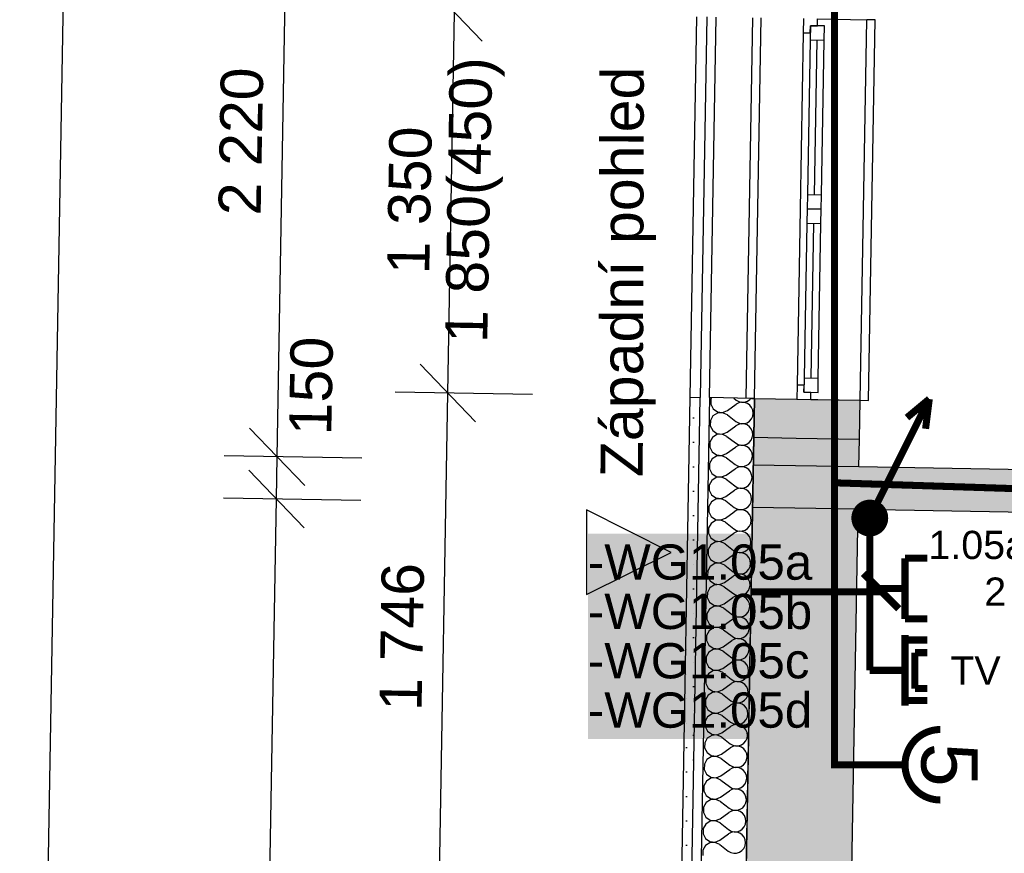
# Model space of a CAD drawing. Extents: x -12025 to 39812, y -28775 to 12.
# Tile 11 of 90: x 9359 to 12852, y -15314 to -12357. Entities that reach past the tile are written whole.
import ezdxf
from ezdxf.enums import TextEntityAlignment as Align

# ---------------------------------------------------------------- set-up
doc = ezdxf.new("R2010")
doc.units = 0
doc.header["$MEASUREMENT"] = 0
doc.linetypes.add('Antenovy vodic', pattern=[10.125, 3, -0.75, 3, -0.75, 0.125, -0.75, 0.125, -0.75, 0.125, -0.75])
doc.linetypes.add('Telekomunikacni vodic', pattern=[9.25, 3, -0.75, 3, -0.75, 0.125, -0.75, 0.125, -0.75])
for name, color, linetype in [('0 (Pozadí)', 254, 'Continuous'), ('OÚ Dukovany internet + tv + data', 192, 'Continuous'), ('OÚ Dukovany půdorys kóty 1NP', 7, 'Continuous'), ('OÚ Dukovany půdorys podklad 1NP', 7, 'Continuous'), ('OÚ Dukovany zásuvky', 92, 'Continuous'), ('Zakladni', 7, 'Continuous')]:
    doc.layers.add(name, color=color, linetype=linetype)
doc.styles.add('Arial', font='txt')
doc.styles.add('Arial_B', font='txt')

# ---------------------------------------------------------------- blocks, each defined once
blk = doc.blocks.new('Zásuvka (37)')
at = {"color": 0, "linetype": 'Continuous', "const_width": 25}
for points in [[(-125, 0, -0.414214), (0, 125)], [(0, -125, -0.414214), (-125, 0)]]:
    blk.add_lwpolyline(points, format="xyb", dxfattribs=at)
blk.add_lwpolyline([(-250, 0), (-125, 0)], dxfattribs=at)
at = {"color": 0, "linetype": 'Continuous', "style": 'Arial'}
blk.add_text('5', height=200, rotation=270, dxfattribs=at).set_placement((-66.9, 0), align=Align.CENTER)
blk = doc.blocks.new('Telekomunikační zásuvka (21)')
at = {"color": 0, "linetype": 'Continuous', "const_width": 25}
for points in [[(125, 107.5), (125, 125)], [(204.3, 107.5), (125, 107.5)], [(125, -107.5), (125, 107.5)], [(204.3, 62.5), (160, 62.5)], [(160, -65), (160, 62.5)], [(125, 0), (0, 0)], [(204.3, -65), (160, -65)], [(204.3, -107.5), (125, -107.5)], [(125, -125), (125, -107.5)]]:
    blk.add_lwpolyline(points, dxfattribs=at)
at = {"color": 0, "linetype": 'Continuous', "style": 'Arial'}
blk.add_text('TV', height=100, dxfattribs=at).set_placement((375, -50.8), align=Align.CENTER)
blk = doc.blocks.new('Telekomunikační zásuvka (22)')
at = {"color": 0, "linetype": 'Continuous', "const_width": 25}
for points in [[(204.3, 107.5), (125, 107.5)], [(125, 107.5), (125, -107.5)], [(125, 0), (0, 0)], [(204.3, -107.5), (125, -107.5)]]:
    blk.add_lwpolyline(points, dxfattribs=at)
at = {"color": 0, "linetype": 'Continuous', "style": 'Arial'}
for s, p in [('1.05a-d', (445, 104.7)), ('2', (445, -60.9))]:
    blk.add_text(s, height=100, dxfattribs=at).set_placement(p, align=Align.CENTER)
blk = doc.blocks.new('Stoupací vedení směrem nahoru (1)')
at = {"color": 0, "linetype": 'Continuous', "const_width": 25}
for points in [[(211.1, 422.2), (0, 0)], [(211.1, 422.2), (131.9, 356.3)], [(211.1, 422.2), (197.9, 316.7)]]:
    blk.add_lwpolyline(points, dxfattribs=at)
at = {"color": 0, "linetype": 'Continuous'}
for points, const_width in [([(0, 52.8, 0.414214), (-52.8, 0)], 25), ([(0, 26.4, 0.414214), (-26.4, 0)], 52.8), ([(26.4, 0, 0.414214), (0, 26.4)], 52.8), ([(52.8, 0, 0.414214), (0, 52.8)], 25), ([(-52.8, 0, 0.414214), (0, -52.8)], 25), ([(-26.4, 0, 0.414214), (0, -26.4)], 52.8), ([(0, -26.4, 0.414214), (26.4, 0)], 52.8), ([(0, -52.8, 0.414214), (52.8, 0)], 25)]:
    blk.add_lwpolyline(points, format="xyb", dxfattribs=dict(at, const_width=const_width))
blk = doc.blocks.new('(93)')
at = {"color": 7, "linetype": 'Continuous', "const_width": 25}
for points in [[(60, -60), (-65, 65)], [(0, 0), (-460, 0)]]:
    blk.add_lwpolyline(points, dxfattribs=at)
at = {"layer": '0 (Pozadí)', "linetype": 'Continuous'}
blk.add_solid([(-1042.7, 206.9), (-246.8, 206.9), (-1042.7, 3.4), (-246.8, 3.4)], dxfattribs=at)
at = {"color": 7, "linetype": 'Continuous', "style": 'Arial_B'}
blk.add_text('-WG1.05a', height=125, dxfattribs=at).set_placement((-1042.7, 43.3))
blk = doc.blocks.new('(94)')
at = {"color": 7, "linetype": 'Continuous', "const_width": 25}
for points in [[(60, -60), (-65, 65)], [(0, 0), (-460, 0)]]:
    blk.add_lwpolyline(points, dxfattribs=at)
at = {"layer": '0 (Pozadí)', "linetype": 'Continuous'}
blk.add_solid([(-1042.7, -143.8), (-246.8, -143.8), (-1042.7, -347.3), (-246.8, -347.3)], dxfattribs=at)
at = {"color": 7, "linetype": 'Continuous', "style": 'Arial_B'}
blk.add_text('-WG1.05c', height=125, dxfattribs=at).set_placement((-1042.7, -307.4))
blk = doc.blocks.new('(95)')
at = {"color": 7, "linetype": 'Continuous', "const_width": 25}
for points in [[(60, -60), (-65, 65)], [(0, 0), (-460, 0)]]:
    blk.add_lwpolyline(points, dxfattribs=at)
at = {"layer": '0 (Pozadí)', "linetype": 'Continuous'}
blk.add_solid([(-1042.7, -318.8), (-239.5, -318.8), (-1042.7, -522.3), (-239.5, -522.3)], dxfattribs=at)
at = {"color": 7, "linetype": 'Continuous', "style": 'Arial_B'}
blk.add_text('-WG1.05d', height=125, dxfattribs=at).set_placement((-1042.7, -482.4))
blk = doc.blocks.new('(96)')
at = {"color": 7, "linetype": 'Continuous', "const_width": 25}
for points in [[(60, -60), (-65, 65)], [(0, 0), (-460, 0)]]:
    blk.add_lwpolyline(points, dxfattribs=at)
at = {"layer": '0 (Pozadí)', "linetype": 'Continuous'}
blk.add_solid([(-1042.7, 31.2), (-239.5, 31.2), (-1042.7, -172.3), (-239.5, -172.3)], dxfattribs=at)
at = {"color": 7, "linetype": 'Continuous', "style": 'Arial_B'}
blk.add_text('-WG1.05b', height=125, dxfattribs=at).set_placement((-1042.7, -132.4))

msp = doc.modelspace()

# ---------------------------------------------------------------- hatches: boundary and pattern name
at = {"layer": 'OÚ Dukovany půdorys podklad 1NP', "linetype": 'Continuous'}
h = msp.add_hatch(dxfattribs=at)
h.set_pattern_fill('OMÍTKA_01', color=21, style=0, pattern_type=2)
h.set_pattern_definition([(0, (0, 0), (0, 86.60254), [0, -50]), (0, (25, 43.3), (0, 86.60254), [0, -50])])
edge = h.paths.add_edge_path()
edge.add_spline(control_points=[(11736.5, -13696.6), (11736.5, -13696.6), (11705.8, -15442.8), (11705.8, -15442.8)], knot_values=[0, 0, 0, 0, 1, 1, 1, 1], degree=3, periodic=0)
edge.add_spline(control_points=[(11705.8, -15442.8), (11705.8, -15442.8), (11742.4, -15443.5), (11742.4, -15443.5)], knot_values=[0, 0, 0, 0, 1, 1, 1, 1], degree=3, periodic=0)
edge.add_spline(control_points=[(11742.4, -15443.5), (11742.4, -15443.5), (11773.1, -13697.3), (11773.1, -13697.3)], knot_values=[0, 0, 0, 0, 1, 1, 1, 1], degree=3, periodic=0)
edge.add_spline(control_points=[(11773.1, -13697.3), (11773.1, -13697.3), (11736.5, -13696.6), (11736.5, -13696.6)], knot_values=[0, 0, 0, 0, 1, 1, 1, 1], degree=3, periodic=0)
edge.add_spline(control_points=[(11736.5, -13696.6), (11736.5, -13696.6), (11736.5, -13696.6), (11736.5, -13696.6)], knot_values=[0, 0, 0, 0, 1, 1, 1, 1], degree=3, periodic=0)

# ---------------------------------------------------------------- linework, layer by layer
at = {"layer": 'OÚ Dukovany internet + tv + data', "linetype": 'Telekomunikacni vodic', "ltscale": 100, "const_width": 25}
msp.add_lwpolyline([(12375, -14177.8), (12375, -14375), (12375, -14375)], dxfattribs=at)
at = {"layer": 'OÚ Dukovany internet + tv + data', "linetype": 'Antenovy vodic', "ltscale": 100, "const_width": 25}
msp.add_lwpolyline([(12375, -14177.8), (12375, -14665), (12375, -14665)], dxfattribs=at)
at = {"layer": 'OÚ Dukovany půdorys kóty 1NP', "color": 1, "linetype": 'Continuous'}
for p, q in [((9359, -21120.2), (9535, -11122.9)), ((10272.3, -13907.4), (10311.4, -11687.4)), ((10272.3, -13907.4), (10311.4, -11687.4)), ((10803.7, -12230), (11000.1, -12433.4)), ((10803.7, -12230), (11000.1, -12433.4)), ((10878.1, -13681.5), (10901.9, -12331.7)), ((10878.1, -13681.5), (10901.9, -12331.7)), ((10779.9, -13579.7), (10976.3, -13783.2)), ((10779.9, -13579.7), (10976.3, -13783.2)), ((11178.1, -13686.8), (10690.6, -13678.2)), ((10847.4, -15427.7), (10878.1, -13681.5)), ((10847.4, -15427.7), (10878.1, -13681.5)), ((10174.1, -13805.7), (10370.6, -14009.2)), ((10174.1, -13805.7), (10370.6, -14009.2)), ((10572.3, -13912.7), (10084.9, -13904.1)), ((10269.7, -14057.4), (10272.3, -13907.4)), ((10269.7, -14057.4), (10272.3, -13907.4)), ((10171.5, -13955.7), (10367.9, -14159.2)), ((10171.5, -13955.7), (10367.9, -14159.2)), ((10569.6, -14062.7), (10082.2, -14054.1)), ((10205.8, -17686.8), (10269.7, -14057.4)), ((10205.8, -17686.8), (10269.7, -14057.4)), ((10205.8, -17686.8), (10269.7, -14057.4))]:
    msp.add_line(p, q, dxfattribs=at)
at = {"layer": 'OÚ Dukovany půdorys podklad 1NP', "color": 1, "linetype": 'Continuous'}
for p, q in [((11760.3, -12346.8), (11736.5, -13696.6)), ((11796.8, -12347.5), (11773.1, -13697.3)), ((11806, -13697.8), (11829.7, -12348)), ((11935.9, -13700.1), (11959.7, -12350.3)), ((11965.9, -13700.6), (11989.7, -12350.9)), ((11965.9, -13700.6), (11989.7, -12350.9)), ((12139.7, -12353.5), (12138.8, -12403.5)), ((12189.2, -12379.4), (12189.7, -12354.4)), ((12189.7, -12354.4), (12364.7, -12357.5)), ((12340.9, -13707.2), (12364.7, -12357.5)), ((12394.6, -12358), (12364.7, -12357.5)), ((12370.9, -13707.8), (12394.6, -12358)), ((12164.2, -12378.9), (12163.4, -12428.9)), ((12163.8, -12403.9), (12164.2, -12378.9)), ((12164.2, -12378.9), (12189.2, -12379.4)), ((12214.2, -12379.8), (12164.2, -12378.9)), ((12213.4, -12429.8), (12214.2, -12379.8)), ((12138.8, -12403.5), (12127.8, -13028.4)), ((12138.8, -12403.5), (12163.8, -12403.9)), ((12163.4, -12428.9), (12153.7, -12978.8)), ((12163.4, -12428.9), (12213.4, -12429.8)), ((12178.7, -12979.3), (12188.4, -12429.4)), ((12203.7, -12979.7), (12213.4, -12429.8)), ((12203.7, -12979.7), (12213.4, -12429.8)), ((12153.7, -12978.8), (12152.8, -13028.8)), ((12203.7, -12979.7), (12153.7, -12978.8)), ((12202.8, -13029.7), (12203.7, -12979.7)), ((12127.8, -13028.4), (12116.8, -13653.3)), ((12152.8, -13028.8), (12151.9, -13078.8)), ((12202.8, -13029.7), (12152.8, -13028.8)), ((12152.8, -13028.8), (12202.8, -13029.7)), ((12201.9, -13079.7), (12202.8, -13029.7)), ((12151.9, -13078.8), (12142.2, -13628.7)), ((12151.9, -13078.8), (12201.9, -13079.7)), ((12167.2, -13629.2), (12176.9, -13079.3)), ((12192.2, -13629.6), (12201.9, -13079.7)), ((12192.2, -13629.6), (12201.9, -13079.7)), ((12116.8, -13653.3), (12115.9, -13703.3)), ((12141.8, -13653.7), (12116.8, -13653.3)), ((12142.2, -13628.7), (12141.4, -13678.7)), ((12141.4, -13678.7), (12141.8, -13653.7)), ((12192.2, -13629.6), (12142.2, -13628.7)), ((12191.3, -13679.6), (12192.2, -13629.6)), ((12166.4, -13679.2), (12141.4, -13678.7)), ((12141.4, -13678.7), (12191.3, -13679.6)), ((12165.9, -13704.2), (12166.4, -13679.2)), ((11736.5, -13696.6), (11705.8, -15442.8)), ((11736.5, -13696.6), (11773.1, -13697.3)), ((11736.5, -13696.6), (11773.1, -13697.3)), ((11742.4, -15443.5), (11773.1, -13697.3)), ((11806, -13697.8), (11775.2, -15444)), ((11955.9, -13700.5), (11806, -13697.8)), ((11955.9, -13700.5), (11806, -13697.8)), ((11935.2, -15446.8), (11965.9, -13700.6)), ((11965.9, -13700.6), (11935.9, -13700.1)), ((11955.9, -13700.5), (11965.9, -13700.6)), ((11955.9, -13700.5), (11965.9, -13700.6)), ((11965.9, -13700.6), (11963.5, -13838.5)), ((11965.9, -13700.6), (12340.9, -13707.2)), ((11965.9, -13700.6), (12115.9, -13703.3)), ((12115.9, -13703.3), (12165.9, -13704.2)), ((12115.9, -13703.3), (12165.9, -13704.2)), ((12165.9, -13704.2), (12340.9, -13707.2)), ((12338.5, -13845.1), (12340.9, -13707.2)), ((12340.9, -13707.2), (12370.9, -13707.8))]:
    msp.add_line(p, q, dxfattribs=at)
at = {"layer": 'OÚ Dukovany půdorys podklad 1NP', "color": 21, "linetype": 'Continuous'}
for p, q in [((11810.8, -13703.1), (11810.5, -13721.6)), ((11810.5, -13721.6), (11819, -13738.1)), ((11813.7, -13698), (11810.8, -13703.1)), ((11869.9, -13743.9), (11900.8, -13721.5)), ((11892.1, -13699.3), (11901.1, -13706.3)), ((11910.1, -13716.6), (11900.8, -13721.5)), ((11901.1, -13706.3), (11910.2, -13711.6)), ((11920.4, -13714.4), (11910.1, -13716.6)), ((11910.2, -13711.6), (11920.4, -13714.1)), ((11920.4, -13714.1), (11930.9, -13713.8)), ((11930.9, -13715.1), (11920.4, -13714.4)), ((11930.9, -13713.8), (11940.9, -13710.6)), ((11940.8, -13718.7), (11930.9, -13715.1)), ((11949.3, -13724.8), (11940.8, -13718.7)), ((11940.9, -13710.6), (11949.7, -13704.8)), ((11955.9, -13733), (11949.3, -13724.8)), ((11949.7, -13704.8), (11953.4, -13700.4)), ((11818.5, -13763), (11809.5, -13779.2)), ((11834.2, -13753), (11818.5, -13763)), ((11819, -13738.1), (11834.3, -13748.7)), ((11852.7, -13751.6), (11834.2, -13753)), ((11834.3, -13748.7), (11852.7, -13750.7)), ((11852.7, -13750.7), (11869.9, -13743.9)), ((11869.7, -13759.1), (11852.7, -13751.6)), ((11869.7, -13759.1), (11899.7, -13782.5)), ((11955.2, -13773), (11959.6, -13763.5)), ((11959.9, -13742.7), (11955.9, -13733)), ((11959.6, -13763.5), (11961.2, -13753.1)), ((11961.2, -13753.1), (11959.9, -13742.7)), ((11809.5, -13779.2), (11809.2, -13797.8)), ((11809.2, -13797.8), (11817.6, -13814.3)), ((11868.6, -13820), (11899.5, -13797.7)), ((11908.7, -13792.8), (11899.5, -13797.7)), ((11899.7, -13782.5), (11908.8, -13787.7)), ((11919, -13790.6), (11908.7, -13792.8)), ((11908.8, -13787.7), (11919, -13790.3)), ((11919, -13790.3), (11929.5, -13790)), ((11929.5, -13791.3), (11919, -13790.6)), ((11929.5, -13790), (11939.6, -13786.8)), ((11939.4, -13794.8), (11929.5, -13791.3)), ((11948, -13800.9), (11939.4, -13794.8)), ((11939.6, -13786.8), (11948.3, -13781)), ((11948.3, -13781), (11955.2, -13773)), ((11832.8, -13829.2), (11817.2, -13839.2)), ((11817.6, -13814.3), (11832.9, -13824.8)), ((11851.3, -13827.8), (11832.8, -13829.2)), ((11832.9, -13824.8), (11851.4, -13826.9)), ((11868.3, -13835.3), (11851.3, -13827.8)), ((11851.4, -13826.9), (11868.6, -13820)), ((11954.5, -13809.1), (11948, -13800.9)), ((11958.6, -13818.8), (11954.5, -13809.1)), ((11958.2, -13839.7), (11959.9, -13829.3)), ((11959.9, -13829.3), (11958.6, -13818.8)), ((11808.1, -13855.4), (11807.8, -13874)), ((11817.2, -13839.2), (11808.1, -13855.4)), ((11868.3, -13835.3), (11898.4, -13858.7)), ((11898.4, -13858.7), (11907.5, -13863.9)), ((11917.7, -13866.8), (11907.4, -13869)), ((11907.5, -13863.9), (11917.7, -13866.5)), ((11917.7, -13866.5), (11928.2, -13866.1)), ((11928.2, -13867.5), (11917.7, -13866.8)), ((11928.2, -13866.1), (11938.2, -13863)), ((11938.1, -13871), (11928.2, -13867.5)), ((11938.2, -13863), (11947, -13857.2)), ((11947, -13857.2), (11953.8, -13849.2)), ((11953.8, -13849.2), (11958.2, -13839.7)), ((11807.8, -13874), (11816.3, -13890.5)), ((11816.3, -13890.5), (11831.6, -13901)), ((11831.6, -13901), (11850, -13903.1)), ((11850, -13903.1), (11867.2, -13896.2)), ((11867.2, -13896.2), (11898.1, -13873.9)), ((11907.4, -13869), (11898.1, -13873.9)), ((11946.6, -13877.1), (11938.1, -13871)), ((11953.2, -13885.3), (11946.6, -13877.1)), ((11957.3, -13895), (11953.2, -13885.3)), ((11958.5, -13905.4), (11957.3, -13895)), ((11806.8, -13931.6), (11806.5, -13950.2)), ((11815.9, -13915.4), (11806.8, -13931.6)), ((11831.5, -13905.4), (11815.9, -13915.4)), ((11850, -13904), (11831.5, -13905.4)), ((11867, -13911.5), (11850, -13904)), ((11867, -13911.5), (11897, -13934.8)), ((11897, -13934.8), (11906.2, -13940.1)), ((11936.9, -13939.1), (11945.6, -13933.3)), ((11945.6, -13933.3), (11952.5, -13925.4)), ((11952.5, -13925.4), (11956.9, -13915.8)), ((11956.9, -13915.8), (11958.5, -13905.4)), ((11806.5, -13950.2), (11815, -13966.7)), ((11815, -13966.7), (11830.2, -13977.2)), ((11848.7, -13979.3), (11865.9, -13972.4)), ((11865.9, -13972.4), (11896.8, -13950.1)), ((11906.1, -13945.2), (11896.8, -13950.1)), ((11916.3, -13943), (11906.1, -13945.2)), ((11906.2, -13940.1), (11916.3, -13942.7)), ((11916.3, -13942.7), (11926.9, -13942.3)), ((11926.8, -13943.7), (11916.3, -13943)), ((11936.7, -13947.2), (11926.8, -13943.7)), ((11926.9, -13942.3), (11936.9, -13939.1)), ((11945.3, -13953.3), (11936.7, -13947.2)), ((11951.8, -13961.5), (11945.3, -13953.3)), ((11955.9, -13971.2), (11951.8, -13961.5)), ((11957.2, -13981.6), (11955.9, -13971.2)), ((11805.5, -14007.8), (11805.1, -14026.3)), ((11814.5, -13991.6), (11805.5, -14007.8)), ((11830.2, -13981.6), (11814.5, -13991.6)), ((11830.2, -13977.2), (11848.7, -13979.3)), ((11848.7, -13980.2), (11830.2, -13981.6)), ((11865.6, -13987.6), (11848.7, -13980.2)), ((11865.6, -13987.6), (11895.7, -14011)), ((11944.3, -14009.5), (11951.1, -14001.6)), ((11951.1, -14001.6), (11955.6, -13992)), ((11955.6, -13992), (11957.2, -13981.6)), ((11805.1, -14026.3), (11813.6, -14042.8)), ((11813.6, -14042.8), (11828.9, -14053.4)), ((11864.6, -14048.6), (11895.4, -14026.3)), ((11904.7, -14021.3), (11895.4, -14026.3)), ((11895.7, -14011), (11904.8, -14016.3)), ((11915, -14019.1), (11904.7, -14021.3)), ((11904.8, -14016.3), (11915, -14018.8)), ((11915, -14018.8), (11925.5, -14018.5)), ((11925.5, -14019.8), (11915, -14019.1)), ((11925.5, -14018.5), (11935.5, -14015.3)), ((11935.4, -14023.4), (11925.5, -14019.8)), ((11943.9, -14029.5), (11935.4, -14023.4)), ((11935.5, -14015.3), (11944.3, -14009.5)), ((11950.5, -14037.7), (11943.9, -14029.5)), ((11954.6, -14047.4), (11950.5, -14037.7)), ((11813.2, -14067.8), (11804.1, -14084)), ((11828.8, -14057.8), (11813.2, -14067.8)), ((11847.3, -14056.3), (11828.8, -14057.8)), ((11828.9, -14053.4), (11847.3, -14055.5)), ((11847.3, -14055.5), (11864.6, -14048.6)), ((11864.3, -14063.8), (11847.3, -14056.3)), ((11864.3, -14063.8), (11894.4, -14087.2)), ((11943, -14085.7), (11949.8, -14077.7)), ((11949.8, -14077.7), (11954.2, -14068.2)), ((11954.2, -14068.2), (11955.8, -14057.8)), ((11955.8, -14057.8), (11954.6, -14047.4)), ((11804.1, -14084), (11803.8, -14102.5)), ((11803.8, -14102.5), (11812.3, -14119)), ((11863.2, -14124.8), (11894.1, -14102.4)), ((11903.4, -14097.5), (11894.1, -14102.4)), ((11894.4, -14087.2), (11903.5, -14092.5)), ((11913.7, -14095.3), (11903.4, -14097.5)), ((11903.5, -14092.5), (11913.7, -14095)), ((11913.7, -14095), (11924.2, -14094.7)), ((11924.1, -14096), (11913.7, -14095.3)), ((11934, -14099.5), (11924.1, -14096)), ((11924.2, -14094.7), (11934.2, -14091.5)), ((11942.6, -14105.6), (11934, -14099.5)), ((11934.2, -14091.5), (11943, -14085.7)), ((11949.2, -14113.9), (11942.6, -14105.6)), ((11811.8, -14143.9), (11802.8, -14160.1)), ((11827.5, -14133.9), (11811.8, -14143.9)), ((11812.3, -14119), (11827.5, -14129.6)), ((11827.5, -14129.6), (11846, -14131.6)), ((11846, -14132.5), (11827.5, -14133.9)), ((11846, -14131.6), (11863.2, -14124.8)), ((11863, -14140), (11846, -14132.5)), ((11863, -14140), (11893, -14163.4)), ((11948.5, -14153.9), (11952.9, -14144.4)), ((11953.2, -14123.5), (11949.2, -14113.9)), ((11952.9, -14144.4), (11954.5, -14134)), ((11954.5, -14134), (11953.2, -14123.5)), ((11802.8, -14160.1), (11802.5, -14178.7)), ((11802.5, -14178.7), (11810.9, -14195.2)), ((11861.9, -14200.9), (11892.8, -14178.6)), ((11902, -14173.7), (11892.8, -14178.6)), ((11893, -14163.4), (11902.1, -14168.6)), ((11912.3, -14171.5), (11902, -14173.7)), ((11902.1, -14168.6), (11912.3, -14171.2)), ((11912.3, -14171.2), (11922.8, -14170.9)), ((11922.8, -14172.2), (11912.3, -14171.5)), ((11922.8, -14170.9), (11932.8, -14167.7)), ((11932.7, -14175.7), (11922.8, -14172.2)), ((11941.3, -14181.8), (11932.7, -14175.7)), ((11932.8, -14167.7), (11941.6, -14161.9)), ((11947.8, -14190), (11941.3, -14181.8)), ((11941.6, -14161.9), (11948.5, -14153.9)), ((11826.1, -14210.1), (11810.5, -14220.1)), ((11810.9, -14195.2), (11826.2, -14205.7)), ((11844.6, -14208.7), (11826.1, -14210.1)), ((11826.2, -14205.7), (11844.6, -14207.8)), ((11844.6, -14207.8), (11861.9, -14200.9)), ((11861.6, -14216.2), (11844.6, -14208.7)), ((11861.6, -14216.2), (11891.7, -14239.6)), ((11951.9, -14199.7), (11947.8, -14190)), ((11951.5, -14220.5), (11953.2, -14210.2)), ((11953.2, -14210.2), (11951.9, -14199.7)), ((11801.4, -14236.3), (11801.1, -14254.9)), ((11810.5, -14220.1), (11801.4, -14236.3)), ((11900.7, -14249.9), (11891.4, -14254.8)), ((11891.7, -14239.6), (11900.8, -14244.8)), ((11911, -14247.7), (11900.7, -14249.9)), ((11900.8, -14244.8), (11911, -14247.4)), ((11911, -14247.4), (11921.5, -14247)), ((11921.5, -14248.4), (11911, -14247.7)), ((11921.5, -14247), (11931.5, -14243.9)), ((11931.4, -14251.9), (11921.5, -14248.4)), ((11939.9, -14258), (11931.4, -14251.9)), ((11931.5, -14243.9), (11940.3, -14238.1)), ((11940.3, -14238.1), (11947.1, -14230.1)), ((11947.1, -14230.1), (11951.5, -14220.5)), ((11801.1, -14254.9), (11809.6, -14271.4)), ((11824.8, -14286.3), (11809.2, -14296.3)), ((11809.6, -14271.4), (11824.9, -14281.9)), ((11843.3, -14284.9), (11824.8, -14286.3)), ((11824.9, -14281.9), (11843.3, -14284)), ((11843.3, -14284), (11860.5, -14277.1)), ((11860.3, -14292.3), (11843.3, -14284.9)), ((11860.5, -14277.1), (11891.4, -14254.8)), ((11946.5, -14266.2), (11939.9, -14258)), ((11950.6, -14275.9), (11946.5, -14266.2)), ((11950.2, -14296.7), (11951.8, -14286.3)), ((11951.8, -14286.3), (11950.6, -14275.9)), ((11800.1, -14312.5), (11799.8, -14331)), ((11809.2, -14296.3), (11800.1, -14312.5)), ((11860.3, -14292.3), (11890.3, -14315.7)), ((11890.3, -14315.7), (11899.4, -14321)), ((11899.4, -14321), (11909.6, -14323.5)), ((11920.1, -14323.2), (11930.2, -14320)), ((11930.2, -14320), (11938.9, -14314.2)), ((11938.9, -14314.2), (11945.8, -14306.3)), ((11945.8, -14306.3), (11950.2, -14296.7)), ((11799.8, -14331), (11808.3, -14347.6)), ((11808.3, -14347.6), (11823.5, -14358.1)), ((11842, -14360.2), (11859.2, -14353.3)), ((11859.2, -14353.3), (11890.1, -14331)), ((11899.4, -14326.1), (11890.1, -14331)), ((11909.6, -14323.9), (11899.4, -14326.1)), ((11909.6, -14323.5), (11920.1, -14323.2)), ((11920.1, -14324.5), (11909.6, -14323.9)), ((11930, -14328.1), (11920.1, -14324.5)), ((11938.6, -14334.2), (11930, -14328.1)), ((11945.1, -14342.4), (11938.6, -14334.2)), ((11949.2, -14352.1), (11945.1, -14342.4)), ((11950.5, -14362.5), (11949.2, -14352.1)), ((11798.8, -14388.7), (11798.4, -14407.2)), ((11807.8, -14372.5), (11798.8, -14388.7)), ((11823.4, -14362.5), (11807.8, -14372.5)), ((11841.9, -14361), (11823.4, -14362.5)), ((11823.5, -14358.1), (11842, -14360.2)), ((11858.9, -14368.5), (11841.9, -14361)), ((11858.9, -14368.5), (11889, -14391.9)), ((11889, -14391.9), (11898.1, -14397.2)), ((11928.8, -14396.2), (11937.6, -14390.4)), ((11937.6, -14390.4), (11944.4, -14382.4)), ((11944.4, -14382.4), (11948.8, -14372.9)), ((11948.8, -14372.9), (11950.5, -14362.5)), ((11798.4, -14407.2), (11806.9, -14423.7)), ((11806.9, -14423.7), (11822.2, -14434.3)), ((11857.9, -14429.5), (11888.7, -14407.2)), ((11898, -14402.2), (11888.7, -14407.2)), ((11908.3, -14400), (11898, -14402.2)), ((11898.1, -14397.2), (11908.3, -14399.7)), ((11908.3, -14399.7), (11918.8, -14399.4)), ((11918.8, -14400.7), (11908.3, -14400)), ((11918.8, -14399.4), (11928.8, -14396.2)), ((11928.7, -14404.3), (11918.8, -14400.7)), ((11937.2, -14410.4), (11928.7, -14404.3)), ((11943.8, -14418.6), (11937.2, -14410.4)), ((11947.9, -14428.3), (11943.8, -14418.6)), ((11806.5, -14448.6), (11797.4, -14464.8)), ((11822.1, -14438.7), (11806.5, -14448.6)), ((11840.6, -14437.2), (11822.1, -14438.7)), ((11822.2, -14434.3), (11840.6, -14436.4)), ((11840.6, -14436.4), (11857.9, -14429.5)), ((11857.6, -14444.7), (11840.6, -14437.2)), ((11857.6, -14444.7), (11887.7, -14468.1)), ((11936.2, -14466.6), (11943.1, -14458.6)), ((11943.1, -14458.6), (11947.5, -14449.1)), ((11947.5, -14449.1), (11949.1, -14438.7)), ((11949.1, -14438.7), (11947.9, -14428.3)), ((11797.4, -14464.8), (11797.1, -14483.4)), ((11797.1, -14483.4), (11805.6, -14499.9)), ((11856.5, -14505.6), (11887.4, -14483.3)), ((11896.7, -14478.4), (11887.4, -14483.3)), ((11887.7, -14468.1), (11896.8, -14473.3)), ((11907, -14476.2), (11896.7, -14478.4)), ((11896.8, -14473.3), (11907, -14475.9)), ((11907, -14475.9), (11917.5, -14475.6)), ((11917.4, -14476.9), (11907, -14476.2)), ((11927.3, -14480.4), (11917.4, -14476.9)), ((11917.5, -14475.6), (11927.5, -14472.4)), ((11935.9, -14486.5), (11927.3, -14480.4)), ((11927.5, -14472.4), (11936.2, -14466.6)), ((11942.5, -14494.8), (11935.9, -14486.5)), ((11946.5, -14504.4), (11942.5, -14494.8)), ((11805.1, -14524.8), (11796.1, -14541)), ((11820.8, -14514.8), (11805.1, -14524.8)), ((11805.6, -14499.9), (11820.8, -14510.5)), ((11820.8, -14510.5), (11839.3, -14512.5)), ((11839.3, -14513.4), (11820.8, -14514.8)), ((11839.3, -14512.5), (11856.5, -14505.6)), ((11856.2, -14520.9), (11839.3, -14513.4)), ((11856.2, -14520.9), (11886.3, -14544.3)), ((11941.8, -14534.8), (11946.2, -14525.3)), ((11946.2, -14525.3), (11947.8, -14514.9)), ((11947.8, -14514.9), (11946.5, -14504.4)), ((11796.1, -14541), (11795.7, -14559.6)), ((11795.7, -14559.6), (11804.2, -14576.1)), ((11855.2, -14581.8), (11886, -14559.5)), ((11895.3, -14554.6), (11886, -14559.5)), ((11886.3, -14544.3), (11895.4, -14549.5)), ((11905.6, -14552.4), (11895.3, -14554.6)), ((11895.4, -14549.5), (11905.6, -14552.1)), ((11905.6, -14552.1), (11916.1, -14551.8)), ((11916.1, -14553.1), (11905.6, -14552.4)), ((11916.1, -14551.8), (11926.1, -14548.6)), ((11926, -14556.6), (11916.1, -14553.1)), ((11934.6, -14562.7), (11926, -14556.6)), ((11926.1, -14548.6), (11934.9, -14542.8)), ((11941.1, -14570.9), (11934.6, -14562.7)), ((11934.9, -14542.8), (11941.8, -14534.8)), ((11803.8, -14601), (11794.7, -14617.2)), ((11819.4, -14591), (11803.8, -14601)), ((11804.2, -14576.1), (11819.5, -14586.6)), ((11837.9, -14589.6), (11819.4, -14591)), ((11819.5, -14586.6), (11837.9, -14588.7)), ((11837.9, -14588.7), (11855.2, -14581.8)), ((11854.9, -14597.1), (11837.9, -14589.6)), ((11854.9, -14597.1), (11885, -14620.5)), ((11940.4, -14611), (11944.8, -14601.4)), ((11945.2, -14580.6), (11941.1, -14570.9)), ((11944.8, -14601.4), (11946.5, -14591.1)), ((11946.5, -14591.1), (11945.2, -14580.6)), ((11794.7, -14617.2), (11794.4, -14635.8)), ((11794.4, -14635.8), (11802.9, -14652.3)), ((11853.8, -14658), (11884.7, -14635.7)), ((11894, -14630.8), (11884.7, -14635.7)), ((11885, -14620.5), (11894.1, -14625.7)), ((11904.3, -14628.6), (11894, -14630.8)), ((11894.1, -14625.7), (11904.3, -14628.3)), ((11904.3, -14628.3), (11914.8, -14627.9)), ((11914.8, -14629.3), (11904.3, -14628.6)), ((11914.8, -14627.9), (11924.8, -14624.8)), ((11924.7, -14632.8), (11914.8, -14629.3)), ((11933.2, -14638.9), (11924.7, -14632.8)), ((11924.8, -14624.8), (11933.6, -14619)), ((11933.6, -14619), (11940.4, -14611)), ((11818.1, -14667.2), (11802.4, -14677.2)), ((11802.9, -14652.3), (11818.2, -14662.8)), ((11836.6, -14665.8), (11818.1, -14667.2)), ((11818.2, -14662.8), (11836.6, -14664.9)), ((11836.6, -14664.9), (11853.8, -14658)), ((11853.6, -14673.2), (11836.6, -14665.8)), ((11939.8, -14647.1), (11933.2, -14638.9)), ((11943.8, -14656.8), (11939.8, -14647.1)), ((11943.5, -14677.6), (11945.1, -14667.2)), ((11945.1, -14667.2), (11943.8, -14656.8)), ((11793.4, -14693.4), (11793.1, -14711.9)), ((11802.4, -14677.2), (11793.4, -14693.4)), ((11853.6, -14673.2), (11883.6, -14696.6)), ((11883.6, -14696.6), (11892.7, -14701.9)), ((11902.9, -14704.7), (11892.6, -14706.9)), ((11892.7, -14701.9), (11902.9, -14704.4)), ((11902.9, -14704.4), (11913.4, -14704.1)), ((11913.4, -14705.4), (11902.9, -14704.7)), ((11913.4, -14704.1), (11923.5, -14700.9)), ((11923.3, -14709), (11913.4, -14705.4)), ((11923.5, -14700.9), (11932.2, -14695.1)), ((11932.2, -14695.1), (11939.1, -14687.2)), ((11939.1, -14687.2), (11943.5, -14677.6)), ((11793.1, -14711.9), (11801.5, -14728.4)), ((11801.5, -14728.4), (11816.8, -14739)), ((11816.8, -14739), (11835.3, -14741.1)), ((11835.3, -14741.1), (11852.5, -14734.2)), ((11852.5, -14734.2), (11883.4, -14711.9)), ((11892.6, -14706.9), (11883.4, -14711.9)), ((11931.9, -14715.1), (11923.3, -14709)), ((11938.4, -14723.3), (11931.9, -14715.1)), ((11942.5, -14733), (11938.4, -14723.3)), ((11943.8, -14743.4), (11942.5, -14733)), ((11792.1, -14769.6), (11791.7, -14788.1)), ((11801.1, -14753.4), (11792.1, -14769.6)), ((11816.7, -14743.4), (11801.1, -14753.4)), ((11835.2, -14741.9), (11816.7, -14743.4)), ((11852.2, -14749.4), (11835.2, -14741.9)), ((11852.2, -14749.4), (11882.3, -14772.8)), ((11882.3, -14772.8), (11891.4, -14778.1)), ((11922.1, -14777.1), (11930.9, -14771.3)), ((11930.9, -14771.3), (11937.7, -14763.3)), ((11937.7, -14763.3), (11942.1, -14753.8)), ((11942.1, -14753.8), (11943.8, -14743.4)), ((11791.7, -14788.1), (11800.2, -14804.6)), ((11800.2, -14804.6), (11815.5, -14815.2)), ((11833.9, -14817.2), (11851.1, -14810.4)), ((11851.1, -14810.4), (11882, -14788)), ((11891.3, -14783.1), (11882, -14788)), ((11901.6, -14780.9), (11891.3, -14783.1)), ((11891.4, -14778.1), (11901.6, -14780.6)), ((11901.6, -14780.6), (11912.1, -14780.3)), ((11912.1, -14781.6), (11901.6, -14780.9)), ((11912.1, -14780.3), (11922.1, -14777.1)), ((11922, -14785.2), (11912.1, -14781.6)), ((11930.5, -14791.3), (11922, -14785.2)), ((11937.1, -14799.5), (11930.5, -14791.3)), ((11941.2, -14809.2), (11937.1, -14799.5)), ((11942.4, -14819.6), (11941.2, -14809.2)), ((11790.7, -14845.7), (11790.4, -14864.3)), ((11799.8, -14829.5), (11790.7, -14845.7)), ((11815.4, -14819.5), (11799.8, -14829.5)), ((11833.9, -14818.1), (11815.4, -14819.5)), ((11815.5, -14815.2), (11833.9, -14817.2)), ((11850.9, -14825.6), (11833.9, -14818.1)), ((11850.9, -14825.6), (11880.9, -14849)), ((11929.5, -14847.5), (11936.4, -14839.5)), ((11936.4, -14839.5), (11940.8, -14830)), ((11940.8, -14830), (11942.4, -14819.6)), ((11790.4, -14864.3), (11798.9, -14880.8)), ((11798.9, -14880.8), (11814.1, -14891.3)), ((11849.8, -14886.5), (11880.7, -14864.2)), ((11890, -14859.3), (11880.7, -14864.2)), ((11880.9, -14849), (11890.1, -14854.2)), ((11900.2, -14857.1), (11890, -14859.3)), ((11890.1, -14854.2), (11900.3, -14856.8)), ((11910.7, -14857.8), (11900.2, -14857.1)), ((11900.3, -14856.8), (11910.8, -14856.5)), ((11920.6, -14861.3), (11910.7, -14857.8)), ((11910.8, -14856.5), (11920.8, -14853.3)), ((11929.2, -14867.4), (11920.6, -14861.3)), ((11920.8, -14853.3), (11929.5, -14847.5)), ((11935.8, -14875.6), (11929.2, -14867.4)), ((11939.8, -14885.3), (11935.8, -14875.6)), ((11798.4, -14905.7), (11789.4, -14921.9)), ((11814.1, -14895.7), (11798.4, -14905.7)), ((11814.1, -14891.3), (11832.6, -14893.4)), ((11832.6, -14894.3), (11814.1, -14895.7)), ((11832.6, -14893.4), (11849.8, -14886.5)), ((11849.5, -14901.8), (11832.6, -14894.3)), ((11849.5, -14901.8), (11879.6, -14925.2)), ((11928.2, -14923.7), (11935, -14915.7)), ((11935, -14915.7), (11939.5, -14906.2)), ((11939.5, -14906.2), (11941.1, -14895.8)), ((11941.1, -14895.8), (11939.8, -14885.3)), ((11789.4, -14921.9), (11789, -14940.5)), ((11789, -14940.5), (11797.5, -14957)), ((11848.5, -14962.7), (11879.3, -14940.4)), ((11888.6, -14935.5), (11879.3, -14940.4)), ((11879.6, -14925.2), (11888.7, -14930.4)), ((11898.9, -14933.3), (11888.6, -14935.5)), ((11888.7, -14930.4), (11898.9, -14933)), ((11898.9, -14933), (11909.4, -14932.7)), ((11909.4, -14934), (11898.9, -14933.3)), ((11909.4, -14932.7), (11919.4, -14929.5)), ((11919.3, -14937.5), (11909.4, -14934)), ((11927.8, -14943.6), (11919.3, -14937.5)), ((11919.4, -14929.5), (11928.2, -14923.7)), ((11934.4, -14951.8), (11927.8, -14943.6)), ((11797.1, -14981.9), (11788, -14998.1)), ((11812.7, -14971.9), (11797.1, -14981.9)), ((11797.5, -14957), (11812.8, -14967.5)), ((11831.2, -14970.5), (11812.7, -14971.9)), ((11812.8, -14967.5), (11831.2, -14969.6)), ((11831.2, -14969.6), (11848.5, -14962.7)), ((11848.2, -14978), (11831.2, -14970.5)), ((11848.2, -14978), (11878.3, -15001.3)), ((11933.7, -14991.9), (11938.1, -14982.3)), ((11938.5, -14961.5), (11934.4, -14951.8)), ((11938.1, -14982.3), (11939.7, -14971.9)), ((11939.7, -14971.9), (11938.5, -14961.5)), ((11788, -14998.1), (11787.7, -15016.7)), ((11787.7, -15016.7), (11796.2, -15033.2)), ((11847.1, -15038.9), (11878, -15016.6)), ((11887.3, -15011.7), (11878, -15016.6)), ((11878.3, -15001.3), (11887.4, -15006.6)), ((11897.6, -15009.5), (11887.3, -15011.7)), ((11887.4, -15006.6), (11897.6, -15009.2)), ((11897.6, -15009.2), (11908.1, -15008.8)), ((11908, -15010.2), (11897.6, -15009.5)), ((11917.9, -15013.7), (11908, -15010.2)), ((11908.1, -15008.8), (11918.1, -15005.6)), ((11926.5, -15019.8), (11917.9, -15013.7)), ((11918.1, -15005.6), (11926.9, -14999.8)), ((11933.1, -15028), (11926.5, -15019.8)), ((11926.9, -14999.8), (11933.7, -14991.9)), ((11811.4, -15048.1), (11795.7, -15058.1)), ((11796.2, -15033.2), (11811.4, -15043.7)), ((11811.4, -15043.7), (11829.9, -15045.8)), ((11829.9, -15046.7), (11811.4, -15048.1)), ((11829.9, -15045.8), (11847.1, -15038.9)), ((11846.9, -15054.1), (11829.9, -15046.7)), ((11846.9, -15054.1), (11876.9, -15077.5)), ((11937.1, -15037.7), (11933.1, -15028)), ((11936.8, -15058.5), (11938.4, -15048.1)), ((11938.4, -15048.1), (11937.1, -15037.7)), ((11786.7, -15074.3), (11786.4, -15092.8)), ((11795.7, -15058.1), (11786.7, -15074.3)), ((11885.9, -15087.8), (11876.7, -15092.8)), ((11876.9, -15077.5), (11886, -15082.8)), ((11896.2, -15085.6), (11885.9, -15087.8)), ((11886, -15082.8), (11896.2, -15085.3)), ((11896.2, -15085.3), (11906.7, -15085)), ((11906.7, -15086.3), (11896.2, -15085.6)), ((11906.7, -15085), (11916.7, -15081.8)), ((11916.6, -15089.9), (11906.7, -15086.3)), ((11925.2, -15096), (11916.6, -15089.9)), ((11916.7, -15081.8), (11925.5, -15076)), ((11925.5, -15076), (11932.4, -15068.1)), ((11932.4, -15068.1), (11936.8, -15058.5)), ((11786.4, -15092.8), (11794.8, -15109.3)), ((11810, -15124.3), (11794.4, -15134.3)), ((11794.8, -15109.3), (11810.1, -15119.9)), ((11828.5, -15122.8), (11810, -15124.3)), ((11810.1, -15119.9), (11828.5, -15122)), ((11828.5, -15122), (11845.8, -15115.1)), ((11845.5, -15130.3), (11828.5, -15122.8)), ((11845.8, -15115.1), (11876.7, -15092.8)), ((11931.7, -15104.2), (11925.2, -15096)), ((11935.8, -15113.9), (11931.7, -15104.2)), ((11935.4, -15134.7), (11937.1, -15124.3)), ((11937.1, -15124.3), (11935.8, -15113.9)), ((11785.3, -15150.5), (11785, -15169)), ((11794.4, -15134.3), (11785.3, -15150.5)), ((11845.5, -15130.3), (11875.6, -15153.7)), ((11875.6, -15153.7), (11884.7, -15159)), ((11884.7, -15159), (11894.9, -15161.5)), ((11905.4, -15161.2), (11915.4, -15158)), ((11915.4, -15158), (11924.2, -15152.2)), ((11924.2, -15152.2), (11931, -15144.2)), ((11931, -15144.2), (11935.4, -15134.7)), ((11785, -15169), (11793.5, -15185.5)), ((11793.5, -15185.5), (11808.8, -15196.1)), ((11827.2, -15198.1), (11844.4, -15191.3)), ((11844.4, -15191.3), (11875.3, -15168.9)), ((11884.6, -15164), (11875.3, -15168.9)), ((11894.9, -15161.8), (11884.6, -15164)), ((11894.9, -15161.5), (11905.4, -15161.2)), ((11905.4, -15162.5), (11894.9, -15161.8)), ((11915.3, -15166), (11905.4, -15162.5)), ((11923.8, -15172.1), (11915.3, -15166)), ((11930.4, -15180.4), (11923.8, -15172.1)), ((11934.5, -15190.1), (11930.4, -15180.4)), ((11935.7, -15200.5), (11934.5, -15190.1)), ((11784, -15226.6), (11783.7, -15245.2)), ((11793.1, -15210.4), (11784, -15226.6)), ((11808.7, -15200.4), (11793.1, -15210.4)), ((11827.2, -15199), (11808.7, -15200.4)), ((11808.8, -15196.1), (11827.2, -15198.1)), ((11844.2, -15206.5), (11827.2, -15199)), ((11844.2, -15206.5), (11874.2, -15229.9)), ((11874.2, -15229.9), (11883.3, -15235.1)), ((11914.1, -15234.2), (11922.8, -15228.4)), ((11922.8, -15228.4), (11929.7, -15220.4)), ((11929.7, -15220.4), (11934.1, -15210.9)), ((11934.1, -15210.9), (11935.7, -15200.5)), ((11783.7, -15245.2), (11792.2, -15261.7)), ((11792.2, -15261.7), (11807.4, -15272.2)), ((11843.1, -15267.4), (11874, -15245.1)), ((11883.3, -15240.2), (11874, -15245.1)), ((11883.3, -15235.1), (11893.5, -15237.7)), ((11893.5, -15238), (11883.3, -15240.2)), ((11893.5, -15237.7), (11904, -15237.4)), ((11904, -15238.7), (11893.5, -15238)), ((11904, -15237.4), (11914.1, -15234.2)), ((11913.9, -15242.2), (11904, -15238.7)), ((11922.5, -15248.3), (11913.9, -15242.2)), ((11929, -15256.5), (11922.5, -15248.3)), ((11933.1, -15266.2), (11929, -15256.5)), ((11791.7, -15286.6), (11782.7, -15302.8)), ((11807.3, -15276.6), (11791.7, -15286.6)), ((11825.8, -15275.2), (11807.3, -15276.6)), ((11807.4, -15272.2), (11825.9, -15274.3)), ((11842.8, -15282.7), (11825.8, -15275.2)), ((11825.9, -15274.3), (11843.1, -15267.4)), ((11842.8, -15282.7), (11872.9, -15306.1)), ((11921.5, -15304.6), (11928.3, -15296.6)), ((11928.3, -15296.6), (11932.7, -15287)), ((11932.7, -15287), (11934.4, -15276.7)), ((11934.4, -15276.7), (11933.1, -15266.2)), ((11782.7, -15302.8), (11782.3, -15321.4)), ((11872.9, -15306.1), (11882, -15311.3)), ((11882, -15311.3), (11892.2, -15313.9)), ((11892.2, -15313.9), (11902.7, -15313.5)), ((11902.7, -15313.5), (11912.7, -15310.4)), ((11912.7, -15310.4), (11921.5, -15304.6))]:
    msp.add_line(p, q, dxfattribs=at)
at = {"layer": 'OÚ Dukovany půdorys podklad 1NP', "color": 7, "linetype": 'Continuous'}
for p, q in [((11963.5, -13838.5), (11936.6, -15367)), ((11963.5, -13838.5), (12063.5, -13840.2)), ((12063.5, -13840.2), (12113.5, -13841.1)), ((12113.5, -13841.1), (12338.5, -13845.1)), ((12336.7, -13943.8), (12338.5, -13845.1)), ((16124.5, -14010.5), (12336.7, -13943.8)), ((12311.5, -15373.6), (12334.1, -14093.8)), ((12334.1, -14093.8), (16121.9, -14160.5))]:
    msp.add_line(p, q, dxfattribs=at)
at = {"layer": 'OÚ Dukovany půdorys podklad 1NP', "color": 8, "linetype": 'Continuous'}
for p, q in [((12336.7, -13943.8), (11961.8, -13937.2)), ((12334.1, -14093.8), (11959.1, -14087.2))]:
    msp.add_line(p, q, dxfattribs=at)
at = {"layer": 'OÚ Dukovany půdorys podklad 1NP', "color": 154, "linetype": 'Continuous'}
msp.add_lwpolyline([(11370.5, -14096.2), (11369.8, -14396.2), (11670.2, -14246.9)], close=True, dxfattribs=at)
at = {"layer": 'OÚ Dukovany půdorys podklad 1NP', "color": 9, "linetype": 'Continuous'}
msp.add_solid([(11963.5, -13838.5), (12338.5, -13845.1), (11965.9, -13700.6), (12340.9, -13707.2)], dxfattribs=at)
at = {"layer": 'OÚ Dukovany půdorys podklad 1NP', "color": 254, "linetype": 'Continuous'}
for points in [[(11936.6, -15367), (12311.5, -15373.6), (11963.5, -13838.5), (12338.5, -13845.1)], [(16124.5, -14010.5), (12336.7, -13943.8), (16121.9, -14160.5), (12334.1, -14093.8)]]:
    msp.add_solid(points, dxfattribs=at)
at = {"layer": 'OÚ Dukovany zásuvky', "linetype": 'Continuous', "const_width": 25}
for points in [[(13500, -11875), (12250, -11750), (12250, -15000), (12375, -15000)], [(12375, -15000), (12250, -15000), (12250, -14000), (16125, -14125), (16125, -15750), (16000, -15750)]]:
    msp.add_lwpolyline(points, dxfattribs=at)

# ---------------------------------------------------------------- block references
at = {"layer": 'OÚ Dukovany internet + tv + data', "linetype": 'Continuous'}
for name, p in [('Stoupací vedení směrem nahoru (1)', (12375, -14125)), ('Telekomunikační zásuvka (22)', (12375, -14375)), ('Telekomunikační zásuvka (21)', (12375, -14665))]:
    msp.add_blockref(name, p, dxfattribs=at)
at = {"layer": 'OÚ Dukovany zásuvky', "linetype": 'Continuous'}
msp.add_blockref('Zásuvka (37)', (12625, -15000), dxfattribs=at)
at = {"layer": 'Zakladni', "color": 7, "linetype": 'Continuous'}
for name, p in [('(93)', (12417.7, -14386.9)), ('(94)', (12417.7, -14386.2)), ('(95)', (12417.7, -14386.2)), ('(96)', (12417.7, -14386.2))]:
    msp.add_blockref(name, p, dxfattribs=at)

# ---------------------------------------------------------------- texts
at = {"layer": 'OÚ Dukovany půdorys kóty 1NP', "color": 1, "linetype": 'Continuous', "style": 'Arial'}
for s, p in [('2\xa0220', (10213.8, -13052.6)), ('1\xa0850(450)', (11017.7, -13504.7)), ('1\xa0350', (10811.9, -13261.7)), ('150', (10464.3, -13832.5)), ('1\xa0746', (10784.6, -14809.7))]:
    msp.add_text(s, height=150, rotation=88.9912, dxfattribs=at).set_placement(p)
at = {"layer": 'OÚ Dukovany půdorys podklad 1NP', "color": 154, "linetype": 'Continuous', "style": 'Arial'}
msp.add_text(' Západní pohled', height=150, rotation=89.8596, dxfattribs=at).set_placement((11573.1, -12524.1), align=Align.RIGHT)

doc.saveas('drawing.dxf')
